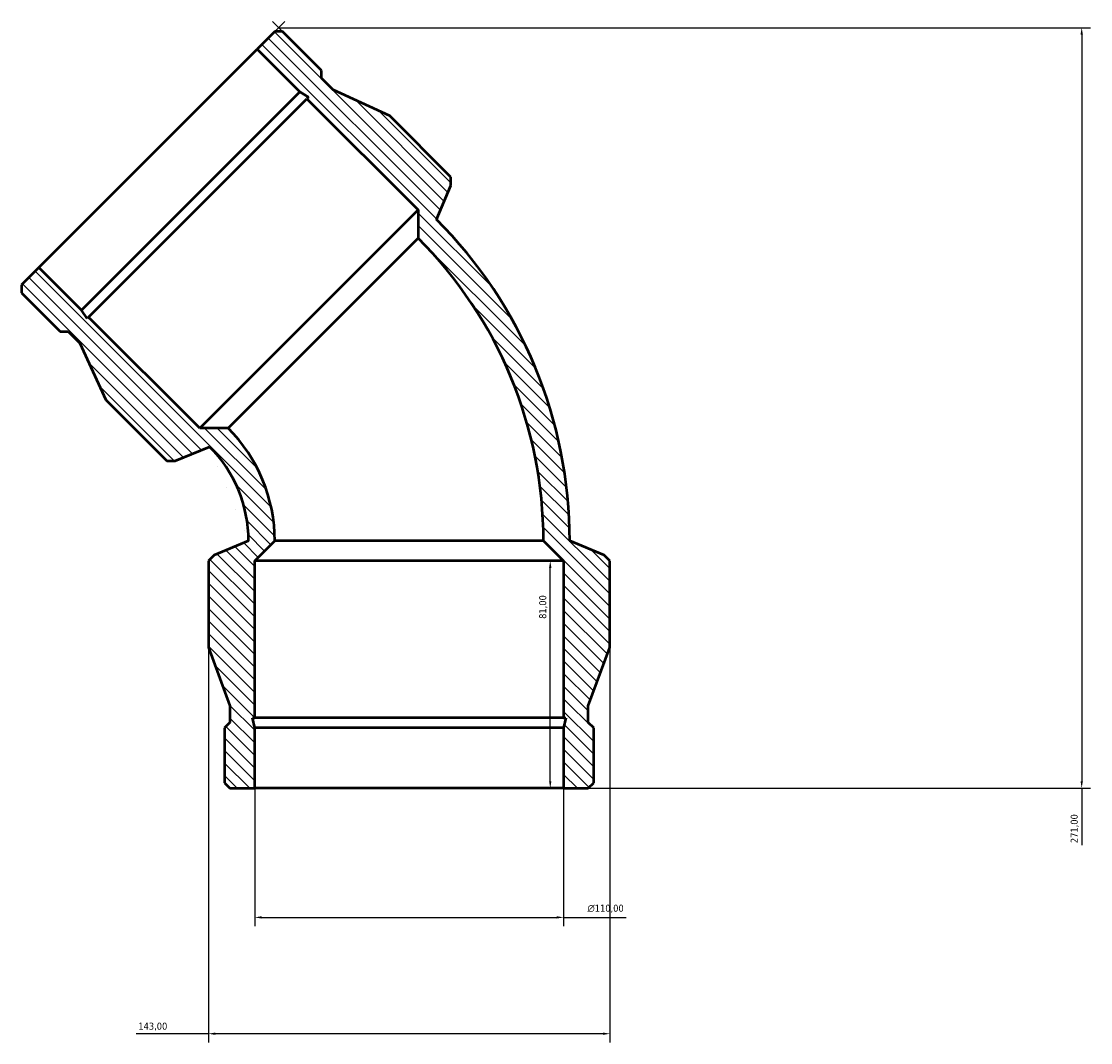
# Model space of a CAD drawing. Header units: millimetres. Extents: x -401 to 1447, y -224 to 1221.
# Tile 2 of 6: x -401 to -20, y 804 to 1168. Entities that reach past the tile are written whole.
import ezdxf

# ---------------------------------------------------------------- set-up
doc = ezdxf.new("R2010")
doc.units = ezdxf.units.MM
for name, color, linetype, lineweight in [('Dimension (ISO)', 7, 'Continuous', 25), ('Hatch (ISO)', 7, 'Continuous', 18), ('Visible (ISO)', 7, 'Continuous', 50)]:
    doc.layers.add(name, color=color, linetype=linetype, lineweight=lineweight)
doc.styles.add('Note Text (ISO)', font='tahoma.ttf')
doc.dimstyles.new('Default (ISO)', dxfattribs={"dimtxt": 2.5, "dimasz": 2.5, "dimexe": 3.175, "dimexo": 0, "dimgap": 0.762, "dimtad": 1, "dimrnd": 1e-08, "dimzin": 0, "dimtxsty": 'Note Text (ISO)', "dimcen": 0.09, "dimdle": 10, "dimclrd": 256, "dimclre": 256, "dimclrt": 232, "dimazin": 0, "dimtfac": 1.40208, "dimtmove": 0, "dimatfit": 3, "dimfxl": 1, "dimtolj": 1, "dimtzin": 0, "dimlwd": -1, "dimlwe": -1, "dimarcsym": 0})

# ---------------------------------------------------------------- blocks, each defined once
blk = doc.blocks.new('*D7')
at = {"layer": 'Defpoints', "color": 0, "transparency": 16777216}
for p in [(-309.56, 1165.61), (-208.09, 894.61), (-23.56, 894.61)]:
    blk.add_point(p, dxfattribs=at)
at = {"layer": 'Dimension (ISO)', "transparency": 16777216}
for p, q in [((-309.56, 1165.61), (-20.38, 1165.61)), ((-23.56, 1163.11), (-23.56, 897.11)), ((-208.09, 894.61), (-20.38, 894.61)), ((-23.56, 894.61), (-23.56, 874.3))]:
    blk.add_line(p, q, dxfattribs=at)
for points in [[(-23.98, 1163.11), (-23.14, 1163.11), (-23.56, 1165.61)], [(-23.98, 897.11), (-23.14, 897.11), (-23.56, 894.61)]]:
    blk.add_solid(points, dxfattribs=at)
at = {"layer": 'Dimension (ISO)', "color": 232, "true_color": 0xca0064, "transparency": 16777216, "insert": (-27.49, 875.06), "char_height": 2.5, "attachment_point": 1, "rotation": 90, "style": 'Note Text (ISO)'}
blk.add_mtext('\\A1;271,00', dxfattribs=at)
blk = doc.blocks.new('*D8')
at = {"layer": 'Defpoints', "color": 0, "transparency": 16777216}
for p in [(-318.09, 894.61), (-208.09, 894.61), (-208.09, 848.61)]:
    blk.add_point(p, dxfattribs=at)
at = {"layer": 'Dimension (ISO)', "transparency": 16777216}
for p, q in [((-318.09, 894.61), (-318.09, 845.44)), ((-208.09, 894.61), (-208.09, 845.44)), ((-315.59, 848.61), (-210.59, 848.61)), ((-208.09, 848.61), (-185.83, 848.61))]:
    blk.add_line(p, q, dxfattribs=at)
for points in [[(-315.59, 849.03), (-315.59, 848.19), (-318.09, 848.61)], [(-210.59, 849.03), (-210.59, 848.19), (-208.09, 848.61)]]:
    blk.add_solid(points, dxfattribs=at)
at = {"layer": 'Dimension (ISO)', "color": 232, "true_color": 0xca0064, "transparency": 16777216, "insert": (-199.58, 853.13), "char_height": 2.5, "attachment_point": 1, "style": 'Note Text (ISO)'}
blk.add_mtext('\\A1;\\fAIGDT|b0|i0;\\H2.5000;\\ln\\fTahoma|b0|i0;\\H2.5000;110,00', dxfattribs=at)
blk = doc.blocks.new('*D9')
at = {"layer": 'Defpoints', "color": 0, "transparency": 16777216}
for p in [(-263.09, 975.61), (-212.83, 975.61), (-263.09, 894.61)]:
    blk.add_point(p, dxfattribs=at)
at = {"layer": 'Dimension (ISO)', "transparency": 16777216}
blk.add_line((-212.83, 897.11), (-212.83, 973.11), dxfattribs=at)
for points in [[(-213.25, 973.11), (-212.42, 973.11), (-212.83, 975.61)], [(-213.25, 897.11), (-212.42, 897.11), (-212.83, 894.61)]]:
    blk.add_solid(points, dxfattribs=at)
at = {"layer": 'Dimension (ISO)', "color": 232, "true_color": 0xca0064, "transparency": 16777216, "insert": (-216.77, 954.97), "char_height": 2.5, "attachment_point": 1, "rotation": 90, "style": 'Note Text (ISO)'}
blk.add_mtext('\\A1;81,00', dxfattribs=at)
blk = doc.blocks.new('*D10')
at = {"layer": 'Defpoints', "color": 0, "transparency": 16777216}
for p in [(-334.59, 944.81), (-191.59, 944.81), (-334.59, 807.16)]:
    blk.add_point(p, dxfattribs=at)
at = {"layer": 'Dimension (ISO)', "transparency": 16777216}
for p, q in [((-334.59, 944.81), (-334.59, 803.99)), ((-191.59, 944.81), (-191.59, 803.99)), ((-334.59, 807.16), (-360.3, 807.16)), ((-194.09, 807.16), (-332.09, 807.16))]:
    blk.add_line(p, q, dxfattribs=at)
for points in [[(-332.09, 807.58), (-332.09, 806.74), (-334.59, 807.16)], [(-194.09, 807.58), (-194.09, 806.74), (-191.59, 807.16)]]:
    blk.add_solid(points, dxfattribs=at)
at = {"layer": 'Dimension (ISO)', "color": 232, "true_color": 0xca0064, "transparency": 16777216, "insert": (-359.54, 811.1), "char_height": 2.5, "attachment_point": 1, "style": 'Note Text (ISO)'}
blk.add_mtext('\\A1;143,00', dxfattribs=at)

msp = doc.modelspace()

# ---------------------------------------------------------------- hatches: boundary and pattern name
at = {"layer": 'Hatch (ISO)'}
h = msp.add_hatch(dxfattribs=at)
h.set_pattern_fill('ANSI31', color=256, scale=25.4, angle=90, style=0)
h.set_pattern_definition([(135, (0, 0), (-2.245064, -2.245064), [])])
edge = h.paths.add_edge_path()
edge.add_line((-326.893, 894.611), (-318.087, 894.611))
edge.add_line((-318.087, 894.611), (-318.087, 916.128))
edge.add_line((-318.087, 916.128), (-318.836, 919.654))
edge.add_line((-318.836, 919.654), (-318.087, 919.654))
edge.add_line((-318.087, 919.654), (-318.087, 975.611))
edge.add_line((-318.087, 975.611), (-310.937, 982.761))
edge.add_ellipse((-367.745, 982.761), major_axis=(56.809, 0), ratio=1, start_angle=0, end_angle=45)
edge.add_line((-327.575, 1022.931), (-337.687, 1022.931))
edge.add_line((-337.687, 1022.931), (-377.255, 1062.499))
edge.add_line((-377.255, 1062.499), (-377.785, 1061.969))
edge.add_line((-377.785, 1061.969), (-379.748, 1064.992))
edge.add_line((-379.748, 1064.992), (-394.963, 1080.207))
edge.add_line((-394.963, 1080.207), (-401.19, 1073.98))
edge.add_line((-401.19, 1073.98), (-401.19, 1071.189))
edge.add_line((-401.19, 1071.189), (-387.371, 1057.37))
edge.add_line((-387.371, 1057.37), (-384.58, 1057.37))
edge.add_line((-384.58, 1057.37), (-380.428, 1053.217))
edge.add_line((-380.428, 1053.217), (-371.132, 1033.042))
edge.add_line((-371.132, 1033.042), (-349.354, 1011.264))
edge.add_line((-349.354, 1011.264), (-346.393, 1011.264))
edge.add_line((-346.393, 1011.264), (-334.187, 1016.32))
edge.add_ellipse((-367.745, 982.761), major_axis=(33.559, 33.559), ratio=1, start_angle=315, end_angle=360, ccw=False)
edge.add_line((-320.287, 982.761), (-332.492, 977.705))
edge.add_line((-332.492, 977.705), (-334.587, 975.611))
edge.add_line((-334.587, 975.611), (-334.587, 944.812))
edge.add_line((-334.587, 944.812), (-326.893, 923.974))
edge.add_line((-326.893, 923.974), (-326.893, 918.101))
edge.add_line((-326.893, 918.101), (-328.867, 916.128))
edge.add_line((-328.867, 916.128), (-328.867, 896.585))
edge.add_line((-328.867, 896.585), (-326.893, 894.611))
edge = h.paths.add_edge_path()
edge.add_line((-208.087, 894.611), (-199.28, 894.611))
edge.add_line((-199.28, 894.611), (-197.307, 896.585))
edge.add_line((-197.307, 896.585), (-197.307, 916.128))
edge.add_line((-197.307, 916.128), (-199.28, 918.101))
edge.add_line((-199.28, 918.101), (-199.28, 923.974))
edge.add_line((-199.28, 923.974), (-191.587, 944.812))
edge.add_line((-191.587, 944.812), (-191.587, 975.611))
edge.add_line((-191.587, 975.611), (-193.681, 977.705))
edge.add_line((-193.681, 977.705), (-205.887, 982.761))
edge.add_ellipse((-367.745, 982.761), major_axis=(161.859, 0), ratio=1, start_angle=0, end_angle=45)
edge.add_line((-253.294, 1097.213), (-248.238, 1109.419))
edge.add_line((-248.238, 1109.419), (-248.238, 1112.38))
edge.add_line((-248.238, 1112.38), (-270.016, 1134.158))
edge.add_line((-270.016, 1134.158), (-290.191, 1143.453))
edge.add_line((-290.191, 1143.453), (-294.344, 1147.606))
edge.add_line((-294.344, 1147.606), (-294.344, 1150.397))
edge.add_line((-294.344, 1150.397), (-308.163, 1164.216))
edge.add_line((-308.163, 1164.216), (-310.954, 1164.216))
edge.add_line((-310.954, 1164.216), (-317.181, 1157.989))
edge.add_line((-317.181, 1157.989), (-301.966, 1142.774))
edge.add_line((-301.966, 1142.774), (-298.943, 1140.811))
edge.add_line((-298.943, 1140.811), (-299.473, 1140.281))
edge.add_line((-299.473, 1140.281), (-259.905, 1100.713))
edge.add_line((-259.905, 1100.713), (-259.905, 1090.601))
edge.add_ellipse((-367.745, 982.761), major_axis=(107.84, 107.84), ratio=1, start_angle=315, end_angle=360, ccw=False)
edge.add_line((-215.237, 982.761), (-208.087, 975.611))
edge.add_line((-208.087, 975.611), (-208.087, 919.654))
edge.add_line((-208.087, 919.654), (-207.337, 919.654))
edge.add_line((-207.337, 919.654), (-208.087, 916.128))
edge.add_line((-208.087, 916.128), (-208.087, 894.611))

# ---------------------------------------------------------------- linework, layer by layer
at = {"layer": 'Dimension (ISO)'}
for p, q in [((-317.181, 1157.989), (-307.313, 1167.856)), ((-308.163, 1164.216), (-311.803, 1167.856))]:
    msp.add_line(p, q, dxfattribs=at)
at = {"layer": 'Visible (ISO)'}
for p, q in [((-310.954, 1164.216), (-317.181, 1157.989)), ((-308.163, 1164.216), (-310.954, 1164.216)), ((-294.344, 1150.397), (-308.163, 1164.216)), ((-394.963, 1080.207), (-317.181, 1157.989)), ((-317.181, 1157.989), (-301.966, 1142.774)), ((-294.344, 1147.606), (-294.344, 1150.397)), ((-290.191, 1143.453), (-294.344, 1147.606)), ((-379.748, 1064.992), (-301.966, 1142.774)), ((-301.966, 1142.774), (-298.943, 1140.811)), ((-270.016, 1134.158), (-290.191, 1143.453)), ((-377.255, 1062.499), (-299.473, 1140.281)), ((-298.943, 1140.811), (-299.473, 1140.281)), ((-299.473, 1140.281), (-259.905, 1100.713)), ((-248.238, 1112.38), (-270.016, 1134.158)), ((-248.238, 1109.419), (-248.238, 1112.38)), ((-253.294, 1097.213), (-248.238, 1109.419)), ((-337.687, 1022.931), (-259.905, 1100.713)), ((-259.905, 1100.713), (-259.905, 1090.601)), ((-327.575, 1022.931), (-259.905, 1090.601)), ((-394.963, 1080.207), (-401.19, 1073.98)), ((-379.748, 1064.992), (-394.963, 1080.207)), ((-401.19, 1073.98), (-401.19, 1071.189)), ((-401.19, 1071.189), (-387.371, 1057.37)), ((-377.785, 1061.969), (-379.748, 1064.992)), ((-377.255, 1062.499), (-377.785, 1061.969)), ((-337.687, 1022.931), (-377.255, 1062.499)), ((-387.371, 1057.37), (-384.58, 1057.37)), ((-384.58, 1057.37), (-380.428, 1053.217)), ((-380.428, 1053.217), (-371.132, 1033.042)), ((-371.132, 1033.042), (-349.354, 1011.264)), ((-327.575, 1022.931), (-337.687, 1022.931)), ((-346.393, 1011.264), (-334.187, 1016.32)), ((-349.354, 1011.264), (-346.393, 1011.264)), ((-320.287, 982.761), (-332.492, 977.705)), ((-318.087, 975.611), (-310.937, 982.761)), ((-215.237, 982.761), (-310.937, 982.761)), ((-215.237, 982.761), (-208.087, 975.611)), ((-193.681, 977.705), (-205.887, 982.761)), ((-332.492, 977.705), (-334.587, 975.611)), ((-334.587, 975.611), (-334.587, 944.812)), ((-318.087, 919.654), (-318.087, 975.611)), ((-208.087, 975.611), (-318.087, 975.611)), ((-208.087, 975.611), (-208.087, 919.654)), ((-191.587, 975.611), (-193.681, 977.705)), ((-191.587, 944.812), (-191.587, 975.611)), ((-334.587, 944.812), (-326.893, 923.974)), ((-199.28, 923.974), (-191.587, 944.812)), ((-326.893, 923.974), (-326.893, 918.101)), ((-199.28, 918.101), (-199.28, 923.974)), ((-326.893, 918.101), (-328.867, 916.128)), ((-318.087, 916.128), (-318.836, 919.654)), ((-318.836, 919.654), (-318.087, 919.654)), ((-208.087, 919.654), (-318.087, 919.654)), ((-208.087, 919.654), (-207.337, 919.654)), ((-207.337, 919.654), (-208.087, 916.128)), ((-197.307, 916.128), (-199.28, 918.101)), ((-328.867, 916.128), (-328.867, 896.585)), ((-318.087, 894.611), (-318.087, 916.128)), ((-208.087, 916.128), (-318.087, 916.128)), ((-208.087, 916.128), (-208.087, 894.611)), ((-197.307, 896.585), (-197.307, 916.128)), ((-328.867, 896.585), (-326.893, 894.611)), ((-199.28, 894.611), (-197.307, 896.585)), ((-326.893, 894.611), (-318.087, 894.611)), ((-208.087, 894.611), (-318.087, 894.611)), ((-208.087, 894.611), (-199.28, 894.611))]:
    msp.add_line(p, q, dxfattribs=at)
for radius in [161.859, 152.509, 56.809, 47.459]:
    msp.add_arc((-367.745, 982.761), radius, 0, 45, dxfattribs=at)

# ---------------------------------------------------------------- dimensions: what is measured, and where the dimension line sits
at = {"layer": 'Dimension (ISO)'}
for base, p1, p2, override, picture, middle in [((-23.558, 894.611), (-309.558, 1165.611), (-208.087, 894.611), {"dimdec": 2, "dimtp": 0, "dimtm": 0, "dimtdec": 2, "dimtofl": 0, "dimatfit": 2}, '*D7', (-23.558, 880.111)), ((-212.833, 975.611), (-263.087, 894.611), (-263.087, 975.611), {"dimdec": 2, "dimse1": 1, "dimse2": 1, "dimtp": 0, "dimtm": 0, "dimtdec": 2, "dimtofl": 0, "dimatfit": 1}, '*D9', (-212.833, 959.111))]:
    dim = msp.add_linear_dim(base=base, p1=p1, p2=p2, angle=270, dimstyle='Default (ISO)', override=override, dxfattribs=at)
    dim.commit()
    dim.dimension.update_dxf_attribs({"geometry": picture, "text_midpoint": middle, "dimtype": 160})
dim = msp.add_linear_dim(base=(-334.587, 807.161), p1=(-191.587, 944.812), p2=(-334.587, 944.812), dimstyle='Default (ISO)', override={"dimdec": 2, "dimtp": 0, "dimtm": 0, "dimtdec": 2, "dimtofl": 0, "dimatfit": 2}, dxfattribs=at)
dim.commit()
dim.dimension.update_dxf_attribs({"geometry": '*D10', "text_midpoint": (-354.587, 807.161), "dimtype": 160})
dim = msp.add_linear_dim(base=(-208.087, 848.611), p1=(-318.087, 894.611), p2=(-208.087, 894.611), angle=180, text='\\fAIGDT|b0|i0;\\H2.5000;\\ln\\fTahoma|b0|i0;\\H2.5000;<>', dimstyle='Default (ISO)', override={"dimdec": 2, "dimtp": 0, "dimtm": 0, "dimtdec": 2, "dimtofl": 0, "dimatfit": 2}, dxfattribs=at)
dim.commit()
dim.dimension.update_dxf_attribs({"geometry": '*D8', "text_midpoint": (-193.087, 848.611), "dimtype": 160})

doc.saveas('drawing.dxf')
